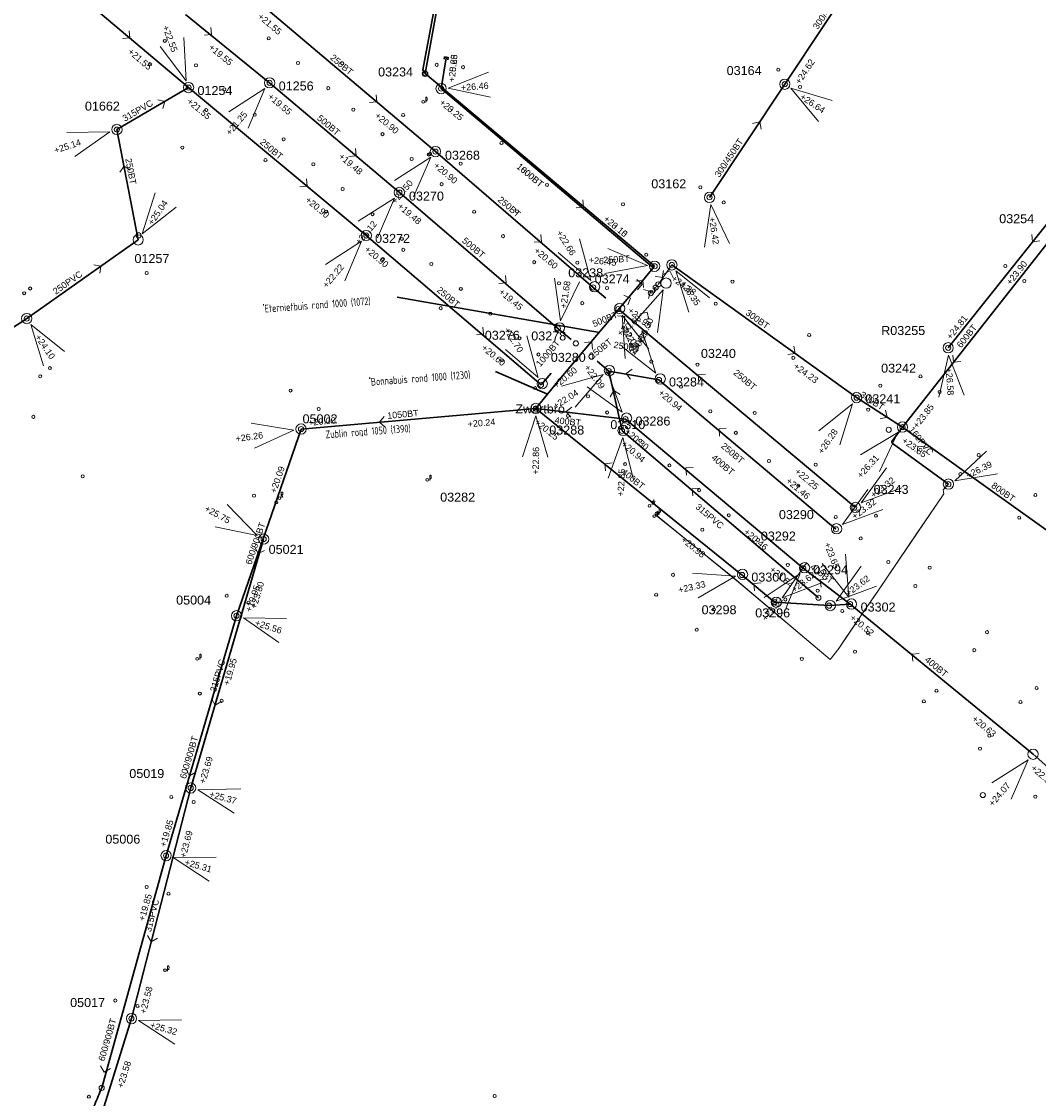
# Model space of a CAD drawing. Header units: metres. Extents: x 196788 to 198093, y 354523 to 355933.
# Tile 23 of 35: x 197238 to 197435, y 355394 to 355604. Entities that reach past the tile are written whole.
import ezdxf
from ezdxf.enums import TextEntityAlignment as Align

# ---------------------------------------------------------------- set-up
doc = ezdxf.new("R2010")
doc.units = ezdxf.units.M
doc.linetypes.add('DGN Style 3', pattern=[260.437979, 186.027128, -74.410851])
for name, color, linetype, lineweight in [('AFSTROOM', 2, 'Continuous', 0), ('BOB', 7, 'Continuous', 0), ('CODE', 1, 'Continuous', 0), ('DIAM', 7, 'Continuous', 0), ('GMGIS_STRENGEN', 3, 'Continuous', 30), ('inspectie-riool put', 2, 'Continuous', 0), ('kolk', 2, 'Continuous', 0), ('MVD', 5, 'Continuous', 0), ('persleiding', 3, 'Continuous', 0), ('PUT', 1, 'Continuous', 0), ('putdeksel algemeen', 2, 'Continuous', 0), ('rioolkast', 5, 'Continuous', 0), ('rioolputje', 7, 'Continuous', 0)]:
    doc.layers.add(name, color=color, linetype=linetype, lineweight=lineweight)
doc.styles.add('ISO', font='ISO.shx')
doc.styles.get("Standard").update_dxf_attribs({"font": 'arial.ttf'})
doc.styles.add('Style-simplex', font='simplex.shx')

# ---------------------------------------------------------------- blocks, each defined once
blk = doc.blocks.new('S360')
at = {"layer": 'inspectie-riool put', "color": 7, "linetype": 'Continuous', "lineweight": 0}
blk.add_circle((0, 0), 0.5, dxfattribs=at)
blk = doc.blocks.new('S490')
at = {"layer": 'putdeksel algemeen', "color": 7, "linetype": 'Continuous', "lineweight": 0}
blk.add_circle((0, 0), 0.263, dxfattribs=at)
blk.add_circle((0, 0), 0.263, dxfattribs=at)
at = {"layer": 'putdeksel algemeen', "color": 7, "linetype": 'Continuous', "lineweight": 0, "style": 'Style-simplex', "width": 0.428569}
blk.add_text('p', height=1.05, dxfattribs=at).set_placement((0.41, 0.18))
blk = doc.blocks.new('S590')
at = {"layer": 'rioolputje', "color": 7, "linetype": 'Continuous', "lineweight": 0}
blk.add_circle((0, 0), 0.263, dxfattribs=at)
at = {"layer": 'rioolputje', "color": 7, "linetype": 'Continuous', "lineweight": 0, "style": 'Style-simplex', "width": 0.428571}
blk.add_text('R', height=1.05, dxfattribs=at).set_placement((0.47, 0.64), align=Align.MIDDLE_CENTER)
blk = doc.blocks.new('S1142')
at = {"layer": 'rioolkast', "color": 7, "linetype": 'Continuous', "lineweight": 0}
blk.add_circle((0, 0), 0.263, dxfattribs=at)
blk.add_circle((0, 0), 0.263, dxfattribs=at)
at = {"layer": 'rioolkast', "color": 7, "linetype": 'Continuous', "lineweight": 0, "style": 'Style-simplex', "width": 0.428569}
blk.add_text('rk', height=1.05, dxfattribs=at).set_placement((0.43, 0.19))
blk = doc.blocks.new('AFSTROOM')
at = {"layer": 'AFSTROOM', "linetype": 'Continuous'}
for q in [(1, 1), (1, -1)]:
    blk.add_line((0, 0), q, dxfattribs=at)
blk = doc.blocks.new('S340')
at = {"layer": 'kolk', "color": 7, "linetype": 'Continuous', "lineweight": 0}
blk.add_circle((0, 0), 0.3, dxfattribs=at)

msp = doc.modelspace()

# ---------------------------------------------------------------- linework, layer by layer
at = {"layer": 'GMGIS_STRENGEN'}
for p, q in [((197269.51, 355604.98), (197285.87, 355591.68)), ((197467.11, 355601.98), (197417.88, 355540.11)), ((197319.23, 355590.55), (197320.25, 355596.56)), ((197357.81, 355552.43), (197360.78, 355555.97)), ((197364.13, 355556.24), (197400.08, 355530.4)), ((197357.81, 355552.43), (197342.21, 355533.86)), ((197284.78, 355548.45), (197284.6, 355548.44)), ((197305.42, 355534.22), (197305.24, 355534.21)), ((197342.21, 355533.86), (197337.69, 355528.3)), ((197303.99, 355523.02), (197303.81, 355523.01)), ((197384.11, 355490.57), (197394.71, 355489.92)), ((197394.71, 355489.92), (197398.8, 355490.23))]:
    msp.add_line(p, q, dxfattribs=at)
at = {"layer": 'GMGIS_STRENGEN', "color": 9, "linetype": 'DGN Style 3'}
for p, q in [((197350.05, 355543.11), (197310.66, 355549.95)), ((197339.94, 355531.07), (197329.8, 355535.52))]:
    msp.add_line(p, q, dxfattribs=at)
at = {"layer": 'GMGIS_STRENGEN', "flags": 128}
for points in [[(197324.2, 355637.9), (197323.77, 355637.64), (197315.66, 355594.19), (197316.12, 355593.49)], [(197319.81, 355596.26), (197319.9, 355596.72), (197320.63, 355596.58), (197320.56, 355596.16)], [(197360.78, 355555.97), (197360.3, 355555.86), (197319.23, 355590.55), (197319.23, 355590.55)], [(197417.93, 355513.58), (197407.01, 355521.52), (197406.95, 355521.87), (197409, 355524.68)]]:
    msp.add_lwpolyline(points, dxfattribs=at)
at = {"layer": 'GMGIS_STRENGEN', "linetype": 'Continuous', "flags": 128}
for points in [[(197324.2, 355637.9), (197316.12, 355593.49)], [(197386.11, 355591.41), (197409.67, 355626.93)], [(197235.72, 355619.77), (197270.11, 355590.75)], [(197283.92, 355607.28), (197318.13, 355578.29)], [(197316.12, 355593.49), (197360.78, 355555.97)], [(197256.17, 355582.61), (197270.11, 355590.75)], [(197270.11, 355590.75), (197304.68, 355561.96)], [(197285.87, 355591.68), (197311.11, 355570.34)], [(197371.46, 355569.38), (197386.11, 355591.41)], [(197260.3, 355561.1), (197256.17, 355582.61)], [(197318.13, 355578.29), (197348.83, 355551.85)], [(197311.11, 355570.34), (197341.95, 355543.89)], [(197238.62, 355545.8), (197260.3, 355561.1)], [(197304.68, 355561.96), (197338.68, 355532.91)], [(197438.79, 355562.49), (197409, 355524.68)], [(197348.83, 355551.85), (197351.31, 355549.76)], [(197399.84, 355509.04), (197353.76, 355547.61)], [(197200, 355520.53), (197238.62, 355545.8)], [(197341.95, 355543.89), (197344.52, 355541.72)], [(197351.84, 355535.58), (197349.58, 355537.48)], [(197354.43, 355523.94), (197351.84, 355535.58)], [(197361.62, 355533.85), (197351.84, 355535.58)], [(197338.68, 355532.91), (197340.62, 355535.2)], [(197396.05, 355504.79), (197361.62, 355533.85)], [(197400.08, 355530.4), (197409, 355524.68)], [(197337.69, 355528.3), (197291.98, 355524.29)], [(197355.1, 355526.23), (197337.69, 355528.3)], [(197377.79, 355495.88), (197337.69, 355528.3)], [(197389.68, 355497.19), (197355.1, 355526.23)], [(197291.98, 355524.29), (197279.43, 355487.95)], [(197392.64, 355491.46), (197354.43, 355523.94)], [(197409, 355524.68), (197450.85, 355494.73)], [(197284.71, 355502.87), (197270.52, 355454.43)], [(197384.11, 355490.57), (197377.79, 355495.88)], [(197398.8, 355490.23), (197389.68, 355497.19)], [(197434.39, 355461), (197398.8, 355490.23)], [(197279.43, 355487.95), (197265.73, 355441.26)], [(197468.09, 355431.2), (197434.39, 355461)], [(197270.52, 355454.43), (197258.99, 355409.54)], [(197265.73, 355441.26), (197253.2, 355396.05)], [(197258.99, 355409.54), (197248.34, 355375.45)]]:
    msp.add_lwpolyline(points, dxfattribs=at)
at = {"layer": 'GMGIS_STRENGEN'}
msp.add_circle((197316.12, 355593.49), 0.5, dxfattribs=at)
msp.add_rational_spline([(197253.2, 355396.05), (197248.09, 355383.78), (197242.97, 355371.5), (197241.72, 355369.03), (197243.36, 355365.73), (197244.78, 355363.7), (197246.19, 355361.66)], [1, 1, 1, 0.908273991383, 1, 1, 1], degree=2, knots=[0, 0, 0, 0.333333, 0.333333, 0.666667, 0.666667, 1, 1, 1], dxfattribs=at)
at = {"layer": 'MVD', "linetype": 'Continuous'}
for p, q in [((197264.57, 355598.78), (197269.63, 355592.08)), ((197269.63, 355592.08), (197269.19, 355600.47)), ((197328.45, 355593.76), (197320.64, 355590.66)), ((197284.96, 355590.6), (197277.92, 355586.02)), ((197281.68, 355582.86), (197284.96, 355590.6)), ((197320.64, 355590.66), (197328.84, 355588.86)), ((197395.34, 355588.23), (197387.29, 355590.63)), ((197387.29, 355590.63), (197392.63, 355584.14)), ((197254.82, 355582.17), (197246.43, 355582.01)), ((197247.95, 355577.34), (197254.82, 355582.17)), ((197317.22, 355577.21), (197310.15, 355572.67)), ((197313.89, 355569.49), (197317.22, 355577.21)), ((197263.62, 355570.28), (197261.1, 355562.27)), ((197310.2, 355569.26), (197303.13, 355564.72)), ((197306.88, 355561.54), (197310.2, 355569.26)), ((197261.1, 355562.27), (197267.67, 355567.5)), ((197371.68, 355567.99), (197370.49, 355559.67)), ((197375.34, 355560.43), (197371.68, 355567.99)), ((197303.77, 355560.88), (197296.73, 355556.3)), ((197300.49, 355553.14), (197303.77, 355560.88)), ((197348.34, 355553.18), (197346.14, 355561.29)), ((197341.99, 355558.67), (197348.34, 355553.18)), ((197359.38, 355556.13), (197351.66, 355559.44)), ((197351.12, 355554.56), (197359.38, 355556.13)), ((197371.48, 355549.82), (197364.93, 355555.07)), ((197364.93, 355555.07), (197367.42, 355547.06)), ((197341.27, 355553.69), (197342.48, 355545.38)), ((197342.48, 355545.38), (197346.13, 355552.95)), ((197362.42, 355551.41), (197356.86, 355545.11)), ((197361.33, 355543.08), (197362.42, 355551.41)), ((197359.64, 355539.81), (197354.47, 355546.43)), ((197354.47, 355546.43), (197355.05, 355538.05)), ((197245.96, 355539.37), (197239.42, 355544.63)), ((197239.42, 355544.63), (197241.9, 355536.61)), ((197338.15, 355534.31), (197335.92, 355542.41)), ((197361.04, 355535.19), (197358.43, 355543.18)), ((197331.78, 355539.78), (197338.15, 355534.31)), ((197354.41, 355540.35), (197361.04, 355535.19)), ((197417.97, 355538.7), (197416.08, 355530.52)), ((197420.98, 355530.86), (197417.97, 355538.7)), ((197350.79, 355534.91), (197342.69, 355532.67)), ((197345.33, 355528.53), (197350.79, 355534.91)), ((197354.47, 355527.55), (197351.6, 355535.45)), ((197347.68, 355532.5), (197354.47, 355527.55)), ((197399.28, 355529.23), (197392.74, 355523.96)), ((197396.8, 355521.2), (197399.28, 355529.23)), ((197290.58, 355524.09), (197282.28, 355525.41)), ((197337.67, 355526.89), (197335.09, 355518.89)), ((197340, 355518.82), (197337.67, 355526.89)), ((197282.96, 355520.54), (197290.58, 355524.09)), ((197408.06, 355523.63), (197400.86, 355519.29)), ((197404.52, 355516.01), (197408.06, 355523.63)), ((197354.57, 355522.62), (197351.73, 355514.71)), ((197356.64, 355514.48), (197354.57, 355522.62)), ((197425.31, 355519.97), (197419.2, 355514.2)), ((197405.86, 355516.72), (197400.96, 355509.9)), ((197419.2, 355514.2), (197427.49, 355515.56)), ((197402.23, 355512.54), (197397.31, 355505.73)), ((197400.96, 355509.9), (197408.84, 355512.82)), ((197283.47, 355503.55), (197277.62, 355509.58)), ((197397.31, 355505.73), (197405.19, 355508.62)), ((197275.25, 355505.27), (197283.47, 355503.55)), ((197398.57, 355491.55), (197397.93, 355499.93)), ((197390.39, 355498.32), (197385.56, 355491.45)), ((197393.36, 355498.14), (197398.57, 355491.55)), ((197376.51, 355495.68), (197368.13, 355496.24)), ((197389.07, 355496.19), (197382.11, 355491.48)), ((197385.93, 355488.4), (197389.07, 355496.19)), ((197400.98, 355497.61), (197396.07, 355490.79)), ((197369.25, 355491.46), (197376.51, 355495.68)), ((197385.56, 355491.45), (197393.41, 355494.45)), ((197396.07, 355490.79), (197403.95, 355493.7)), ((197289.18, 355487.42), (197280.78, 355487.52)), ((197280.78, 355487.52), (197287.69, 355482.74)), ((197433.47, 355459.93), (197426.38, 355455.42)), ((197430.11, 355452.23), (197433.47, 355459.93)), ((197280.28, 355454.29), (197271.88, 355454.06)), ((197271.88, 355454.06), (197278.98, 355449.56)), ((197275.49, 355440.99), (197267.09, 355440.87)), ((197267.09, 355440.87), (197274.12, 355436.27)), ((197268.75, 355409.32), (197260.36, 355409.16)), ((197260.36, 355409.16), (197267.41, 355404.6))]:
    msp.add_line(p, q, dxfattribs=at)
at = {"layer": 'persleiding'}
msp.add_line((197361.49, 355552.45), (197364.13, 355556.24), dxfattribs=at)
at = {"layer": 'persleiding', "color": 94, "linetype": 'Continuous', "lineweight": 0, "flags": 128}
msp.add_lwpolyline([(197417.93, 355513.58), (197416.93, 355512.44), (197417.06, 355511.71), (197416.8, 355511.29), (197415.12, 355508.85), (197411.88, 355504.08), (197404.31, 355492.94), (197402, 355489.54), (197397.87, 355483.46), (197396.6, 355481.58), (197394.92, 355479.46), (197377.1, 355494.52), (197360.95, 355507.63)], dxfattribs=at)
at = {"layer": 'persleiding', "flags": 128}
msp.add_lwpolyline([(197361.38, 355507.22), (197375.94, 355495.5), (197394.92, 355479.46), (197396.6, 355481.58), (197398.9, 355484.98), (197399.89, 355486.42), (197401.57, 355488.9), (197403.91, 355492.35), (197407.29, 355497.32), (197413.09, 355505.87), (197416.78, 355511.3), (197417.06, 355511.71), (197416.93, 355512.44), (197417.93, 355513.58)], dxfattribs=at)
at = {"layer": 'PUT', "linetype": 'Continuous'}
for centre in [(197285.87, 355591.68), (197386.11, 355591.41), (197270.11, 355590.75), (197319.23, 355590.55), (197256.17, 355582.61), (197318.13, 355578.29), (197311.11, 355570.34), (197371.46, 355569.38), (197304.68, 355561.96), (197260.3, 355561.1), (197360.78, 355555.97), (197364.13, 355556.24), (197349.09, 355551.98), (197363, 355552.7), (197353.97, 355547.75), (197238.62, 355545.8), (197342.27, 355543.98), (197417.88, 355540.11), (197351.98, 355535.67), (197338.91, 355533.12), (197361.86, 355534.04), (197400.08, 355530.4), (197337.69, 355528.3), (197355.32, 355526.42), (197291.98, 355524.29), (197409, 355524.68), (197354.64, 355524.03), (197417.93, 355513.58), (197399.84, 355509.04), (197396.18, 355504.88), (197284.71, 355502.87), (197389.95, 355497.29), (197377.89, 355496.01), (197384.45, 355490.58), (197394.95, 355489.94), (197399.08, 355490.23), (197279.44, 355487.95), (197434.39, 355461), (197270.52, 355454.43), (197265.73, 355441.26), (197259, 355409.54)]:
    msp.add_circle(centre, 1, dxfattribs=at)

# ---------------------------------------------------------------- block references
at = {"layer": 'AFSTROOM'}
for p, rotation in [((197258.65, 355600.42), 139.8), ((197274.59, 355601.07), 140.2), ((197265.47, 355588.04), 210.3), ((197306.73, 355587.95), 139.7), ((197381.23, 355584.07), 236.3999999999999), ((197302.7, 355577.46), 139.8), ((197257.55, 355575.44), 280.9), ((197293.16, 355571.56), 140.2), ((197346.93, 355567.5), 140.2), ((197346.93, 355567.5), 140.2), ((197338.77, 355560.75), 139.6), ((197434.29, 355560.74), 51.50000000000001), ((197253.07, 355556), 215.2), ((197362.26, 355553.79), 124.1), ((197363.75, 355555.06), 252.3), ((197331.88, 355552.77), 139.8), ((197358.51, 355553.23), 230.3), ((197358.36, 355552.46), 182.9999999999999), ((197356.09, 355549.79), 202.8), ((197359.99, 355551.05), 208.7), ((197354.97, 355546.17), 219.1), ((197359.33, 355547.02), 237.1), ((197327.5, 355542.73), 139.9), ((197348.54, 355541.27), 230.0999999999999), ((197388.09, 355539.01), 144.3), ((197418.93, 355537.28), 51.8), ((197355.27, 355535.13), 350.6), ((197369.26, 355534.85), 319.8), ((197352.87, 355531.79), 282.8999999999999), ((197343.56, 355527.68), 353.9), ((197406.02, 355526.59), 147.3), ((197307.22, 355525.63), 5), ((197373.3, 355524.32), 319.7), ((197411.98, 355520.98), 308.8000000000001), ((197351.09, 355517.54), 321.1999999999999), ((197366.86, 355516.71), 319.9), ((197368.07, 355512.67), 319.8), ((197283.62, 355500.06), 71), ((197393, 355494.94), 322.3), ((197380.07, 355494.2), 320.4), ((197410.85, 355480.49), 320.4), ((197275.25, 355470.58), 73.7), ((197270.3, 355456.82), 73.6), ((197262.84, 355424.5), 75.6), ((197253.67, 355399.13), 74)]:
    msp.add_blockref('AFSTROOM', p, dxfattribs=dict(at, rotation=rotation))
at = {"layer": 'inspectie-riool put', "color": 7, "linetype": 'Continuous', "lineweight": 0}
for p in [(197285.87, 355591.68), (197270.11, 355590.75), (197319.24, 355590.55), (197386.11, 355591.42), (197256.15, 355582.57), (197318.13, 355578.29), (197311.11, 355570.34), (197371.45, 355569.4), (197260.38, 355562), (197304.68, 355561.96), (197364.13, 355556.24), (197360.78, 355555.97), (197348.83, 355551.85), (197360.98, 355551.84), (197361.49, 355552.45), (197360.04, 355550.74), (197353.7, 355547.65), (197238.62, 355545.8), (197341.95, 355543.89), (197345.45, 355540.97), (197417.88, 355540.11), (197348.5, 355538.38), (197351.84, 355535.58), (197361.62, 355533.85), (197338.68, 355532.91), (197400.08, 355530.4), (197337.69, 355528.3), (197355.1, 355526.23), (197409, 355524.68), (197291.98, 355524.29), (197354.43, 355523.94), (197406.32, 355524.15), (197417.91, 355513.55), (197399.61, 355508.99), (197396.05, 355504.79), (197284.71, 355502.87), (197377.79, 355495.88), (197389.68, 355497.19), (197392.64, 355491.46), (197384.11, 355490.57), (197394.71, 355489.92), (197398.8, 355490.23), (197279.43, 355487.95), (197270.52, 355454.43), (197424.63, 355453.05), (197265.73, 355441.26), (197258.99, 355409.54), (197253.2, 355396.05)]:
    msp.add_blockref('S360', p, dxfattribs=at)
at = {"layer": 'kolk', "color": 7, "linetype": 'Continuous', "lineweight": 0}
for p in [(197285.71, 355600.33), (197265.49, 355599.84), (197262.6, 355595.31), (197271.56, 355595.1), (197291.41, 355595.55), (197300.03, 355595.46), (197318.38, 355595.18), (197323.51, 355594.73), (197384.83, 355594.22), (197277.07, 355590.42), (197297.29, 355590.64), (197389.05, 355590.87), (197273.56, 355586.37), (197302.16, 355586.46), (197282.98, 355585.46), (197311.86, 355585.4), (197307.84, 355581.69), (197288.59, 355580.7), (197330.99, 355579.95), (197268.91, 355579.08), (197316.84, 355577.72), (197317.08, 355577.85), (197285.07, 355576.65), (197294.37, 355575.82), (197313.51, 355576.84), (197323.03, 355575.95), (197300.08, 355571.01), (197319.33, 355571.95), (197339.85, 355571.81), (197369.66, 355571.35), (197354.64, 355568.03), (197374.22, 355568.4), (197296.88, 355566.62), (197305.9, 355566.1), (197325.66, 355566.6), (197334, 355566.65), (197311.61, 355561.3), (197331.29, 355561.84), (197311.88, 355559.17), (197307.91, 355557.35), (197317.35, 355556.42), (197337.35, 355556.78), (197345.75, 355556.66), (197359.16, 355558.21), (197261.97, 355554.66), (197428.99, 355556.02), (197342.16, 355552.66), (197375.93, 355552.98), (197432.7, 355553.11), (197238.13, 355550.73), (197239.29, 355551.64), (197323.08, 355551.57), (197351.51, 355551.74), (197319.16, 355547.82), (197346.71, 355548.8), (197372.64, 355548.68), (197328.8, 355546.74), (197334.48, 355541.97), (197390.84, 355542.59), (197356.17, 355540.76), (197331.09, 355537.68), (197338.17, 355538.8), (197360.13, 355537.44), (197387.76, 355538.16), (197243.13, 355536.15), (197369.12, 355536.83), (197241.25, 355534.56), (197412.5, 355534.54), (197289.95, 355531.78), (197337.51, 355532.26), (197365.91, 355532.52), (197404.67, 355532.74), (197416.23, 355531.51), (197347.8, 355530.67), (197295.42, 355528.21), (197343.91, 355526.86), (197351.53, 355527.52), (197371.6, 355527.73), (197380.26, 355527.42), (197402.32, 355528.08), (197239.91, 355526.67), (197376.57, 355523.55), (197358, 355522.03), (197423.81, 355519.23), (197355.03, 355517.47), (197363.66, 355517.21), (197383.02, 355518.07), (197392.12, 355517.35), (197249.51, 355515.09), (197420.25, 355515.52), (197369.43, 355512.39), (197388.72, 355513.25), (197282.85, 355511.32), (197434.86, 355511.44), (197287.16, 355510.02), (197375.2, 355507.52), (197396.02, 355507.17), (197403.82, 355507.41), (197431.71, 355507.04), (197370.05, 355504.7), (197380.88, 355502.7), (197400.87, 355503), (197386.69, 355497.84), (197406.26, 355498.42), (197364.36, 355495.91), (197414.29, 355497.3), (197411.51, 355493.75), (197277.52, 355491.84), (197361.08, 355492.05), (197392.51, 355492.85), (197281.77, 355490.49), (197372.29, 355489.2), (197386.21, 355491.12), (197397.27, 355488.87), (197368.96, 355485.22), (197402.27, 355484.61), (197425.44, 355484.75), (197399.75, 355480.97), (197422.96, 355481.25), (197389.41, 355479.54), (197272.29, 355472.81), (197415.61, 355473.36), (197435.08, 355473.88), (197276.54, 355471.4), (197413.15, 355471.29), (197431.95, 355471.15), (197425.9, 355464.61), (197424.09, 355462.09), (197266.73, 355452.66), (197271.1, 355451.69), (197434.83, 355452.75), (197261.95, 355435.16), (197266.2, 355433.85), (197255.85, 355413.07), (197260.18, 355411.98), (197250.71, 355394.33), (197329.64, 355394.47)]:
    msp.add_blockref('S340', p, dxfattribs=at)
at = {"layer": 'putdeksel algemeen', "color": 7, "linetype": 'Continuous', "lineweight": 0}
for p in [(197315.73, 355587.99), (197360.26, 355550.97), (197316.53, 355514.43), (197360.71, 355507.36), (197361.15, 355507.85), (197271.78, 355479.59), (197265.52, 355418.95)]:
    msp.add_blockref('S490', p, dxfattribs=at)
at = {"layer": 'rioolkast', "color": 7, "linetype": 'Continuous', "lineweight": 0}
msp.add_blockref('S1142', (197359.79, 355509.35), dxfattribs=at)
at = {"layer": 'rioolputje', "color": 7, "linetype": 'Continuous', "lineweight": 0}
msp.add_blockref('S590', (197287.79, 355510.86), dxfattribs=at)

# ---------------------------------------------------------------- texts
at = {"layer": 'BOB'}
for s, rotation, p in [('+21.55', 319.7, (197283.45, 355604.4)), ('+19.55', 320.2, (197273.89, 355598.39)), ('+21.55', 319.8, (197258.19, 355597.55)), ('+25.68', 84, (197321.87, 355591.78)), ('+20.25', 84, (197321.87, 355591.78)), ('+24.62', 56.4, (197389.03, 355591.28)), ('+21.55', 320.2, (197269.67, 355587.87)), ('+19.55', 319.8, (197285.4, 355588.8)), ('+20.25', 320.2, (197318.78, 355587.67)), ('+23.25', 320.2, (197318.78, 355587.67)), ('+20.90', 319.7, (197306.22, 355585.11)), ('+19.48', 319.8, (197299.19, 355577.15)), ('+20.90', 319.6, (197317.66, 355575.41)), ('+20.90', 320.2, (197292.71, 355568.68)), ('+19.48', 319.8, (197310.64, 355567.47)), ('+20.15', 320.2, (197350.72, 355564.99)), ('+23.10', 320.2, (197350.72, 355564.99)), ('+20.90', 319.9, (197304.22, 355559.08)), ('+20.60', 319.6, (197337.19, 355558.82)), ('+23.90', 51.8, (197430.04, 355552.2)), ('+24.28', 324.3, (197363.89, 355553.34)), ('+19.45', 319.8, (197330.35, 355550.79)), ('+20.60', 39.1, (197354.1, 355542.24)), ('+21.95', 319.8, (197355.43, 355547.17)), ('+24.81', 51.5, (197418.42, 355541.6)), ('+20.60', 319.9, (197326.98, 355539.91)), ('+20.60', 39.1, (197341.65, 355532.12)), ('+24.23', 324.3, (197387.65, 355536.25)), ('+20.94', 319.7, (197361.38, 355531.16)), ('+23.85', 51.8, (197411.89, 355524.31)), ('+20.00', 5, (197293.43, 355524.92)), ('+20.24', 5, (197324.46, 355524.63)), ('+20.25', 321.2, (197337.29, 355525.41)), ('+20.30', 319.9, (197354.85, 355523.54)), ('+20.94', 319.8, (197354.17, 355521.16)), ('+23.85', 324.4, (197408.76, 355521.77)), ('+20.09', 71, (197287.1, 355511.69)), ('+22.25', 319.8, (197387.91, 355515.84)), ('+21.46', 319.7, (197386.22, 355514)), ('+20.46', 319.9, (197378.01, 355504.07)), ('+20.98', 321.2, (197365.8, 355502.51)), ('+21.54', 319.8, (197383.02, 355496.75)), ('+19.95', 71, (197282.29, 355488.55)), ('+23.80', 73.7, (197283.32, 355489.21)), ('+20.52', 320.4, (197398.64, 355487.35)), ('+19.95', 73.6, (197278.03, 355474.29)), ('+20.63', 320.4, (197422.4, 355467.68)), ('+23.69', 73.7, (197273.34, 355455.17)), ('+22.58', 318.5, (197433.86, 355458.13)), ('+19.85', 73.6, (197265.67, 355442.84)), ('+23.69', 75.6, (197269.58, 355440.73)), ('+19.85', 74, (197261.53, 355428.42)), ('+23.58', 75.6, (197261.79, 355410.37)), ('+23.58', 72.6, (197257.35, 355395.91))]:
    msp.add_text(s, height=1.25, rotation=rotation, dxfattribs=at).set_placement(p)
at = {"layer": 'CODE'}
for s, p in [('03234', (197306.98, 355592.92)), ('03164', (197374.79, 355593.19)), ('01254', (197271.84, 355589.31)), ('01256', (197287.64, 355590.19)), ('01662', (197249.94, 355586.27)), ('03268', (197319.99, 355576.71)), ('03162', (197360.13, 355571.15)), ('03270', (197312.98, 355568.76)), ('03254', (197427.81, 355564.36)), ('03272', (197306.39, 355560.52)), ('01257', (197259.58, 355556.6)), ('03238', (197343.97, 355553.83)), ('03274', (197349.11, 355552.63)), ('R03255', (197404.85, 355542.59)), ('03276', (197327.74, 355541.67)), ('03278', (197336.77, 355541.54)), ('03240', (197369.78, 355538.14)), ('03280', (197340.58, 355537.37)), ('03242', (197404.84, 355535.27)), ('03284', (197363.57, 355532.58)), ('03241', (197401.77, 355529.31)), ('05002', (197292.28, 355525.41)), ('Zwartbro', (197333.68, 355527.33)), ('03310', (197352.16, 355524.28)), ('03286', (197357.05, 355524.97)), ('03288', (197340.28, 355523.22)), ('03243', (197403.38, 355511.67)), ('03282', (197319.06, 355510.16)), ('03290', (197384.95, 355506.76)), ('03292', (197381.44, 355502.59)), ('05021', (197285.68, 355500)), ('03294', (197391.6, 355496.02)), ('03300', (197379.59, 355494.6)), ('05004', (197267.69, 355490.13)), ('03298', (197369.91, 355488.24)), ('03302', (197400.85, 355488.77)), ('03296', (197380.34, 355487.63)), ('05019', (197258.58, 355456.37)), ('05006', (197253.92, 355443.59)), ('05017', (197247.07, 355411.79))]:
    msp.add_text(s, height=1.75, dxfattribs=at).set_placement(p)
at = {"layer": 'DIAM'}
for s, rotation, p in [('300/450BT', 56.4, (197392.5, 355601.94)), ('250BT', 319.7, (197297.53, 355596.4)), ('315PVC', 30.3, (197257.71, 355584.09)), ('500BT', 319.8, (197294.99, 355584.62)), ('250BT', 320.2, (197283.87, 355579.94)), ('300/450BT', 56.4, (197373.38, 355573.18)), ('250BT', 280.9, (197257.78, 355576.86)), ('1000BT', 320.2, (197333.79, 355575.18)), ('800BT', 320.2, (197334.56, 355574.54)), ('250BT', 319.6, (197330.13, 355568.75)), ('500BT', 319.8, (197323.19, 355560.77)), ('250BT', 3, (197350.82, 355556.58)), ('250PVC', 35.2, (197244.27, 355550.4)), ('250BT', 319.9, (197318.29, 355551.14)), ('500BT', 22.8, (197348.99, 355544.1)), ('300BT', 324.3, (197378.33, 355546.65)), ('600BT', 51.8, (197420.41, 355539.97)), ('250BT', 39.1, (197348.65, 355537.82)), ('250BT', 57.1, (197356.87, 355538.63)), ('1000BT', 50.1, (197338.53, 355536.31)), ('250BT', 350.6, (197352.72, 355540.11)), ('250BT', 319.8, (197375.98, 355535.06)), ('300BT', 327.3, (197400.6, 355530.66)), ('1050BT', 5, (197308.81, 355526.27)), ('400BT', 353.9, (197341.27, 355525.41)), ('160PVC', 308.8, (197410.1, 355524.12)), ('250BT', 319.7, (197373.59, 355520.79)), ('400BT', 319.9, (197371.7, 355518.52)), ('400BT', 321.2, (197354.2, 355515.68)), ('800BT', 324.4, (197426.15, 355513.02)), ('315PVC', 319.8, (197368.6, 355508.95)), ('600/900BT', 71, (197282.3, 355497.78)), ('400BT', 322.3, (197390.87, 355497.22)), ('315PVC', 73.7, (197275.45, 355473.03)), ('400BT', 320.4, (197413.2, 355479.19)), ('600/900BT', 73.6, (197269.57, 355456.11)), ('315PVC', 75.6, (197262.78, 355426.3)), ('600/900BT', 74, (197253.72, 355401.15))]:
    msp.add_text(s, height=1.25, rotation=rotation, dxfattribs=at).set_placement(p)
at = {"layer": 'GMGIS_STRENGEN', "char_height": 1.5, "attachment_point": 7, "rotation": 4.214, "line_spacing_factor": 0.722892, "style": 'ISO'}
for s, insert in [('\\H1x;\\W0.833333;Eternietbuis rond 1000 (1072)', (197284.99, 355546.81)), ('\\H1x;\\W0.833333;Bonnabuis rond 1000 (1230)', (197305.64, 355532.58)), ('\\H1x;\\W0.833333;Zublin rond 1050 (1390)', (197296.82, 355522.33))]:
    msp.add_mtext(s, dxfattribs=dict(at, insert=insert))
at = {"layer": 'MVD'}
for s, rotation, p in [('+22.55', 290, (197265, 355602.58)), ('+26.46', 4.6, (197323.14, 355590.11)), ('+26.64', 326.4, (197388.92, 355588.65)), ('+21.25', 50, (197278.18, 355581.34)), ('+25.14', 18.1, (197244.17, 355577.91)), ('+22.50', 49.7, (197310.38, 355567.99)), ('+25.04', 55.5, (197263.11, 355563.86)), ('+26.42', 278.9, (197371.31, 355565.45)), ('+21.12', 49.8, (197303.37, 355560.03)), ('+22.66', 302.1, (197341.61, 355562.48)), ('+26.45', 353.7, (197347.91, 355556.63)), ('+22.22', 50, (197296.99, 355551.62)), ('+21.68', 81.3, (197343.6, 355547.69)), ('+26.35', 304.3, (197365.69, 355552.63)), ('+22.08', 305.1, (197353.84, 355544.13)), ('+22.74', 291, (197354.65, 355543.87)), ('+26.30', 65.6, (197358.37, 355540.67)), ('+24.10', 304.2, (197240.18, 355542.18)), ('+22.70', 302.4, (197331.39, 355543.58)), ('+22.09', 306.9, (197346.99, 355536.26)), ('+26.58', 274, (197417.4, 355536.2)), ('+22.04', 32.5, (197341.53, 355528.13)), ('+26.26', 8, (197279.34, 355521.76)), ('+26.28', 55.8, (197393.47, 355519.33)), ('+22.86', 89.1, (197338.24, 355515.42)), ('+26.31', 48.1, (197400.96, 355514.6)), ('+26.39', 26.3, (197421.73, 355514.62)), ('+22.85', 87.3, (197354.77, 355511.15)), ('+23.32', 37.3, (197403.37, 355510.79)), ('+23.32', 37.2, (197399.72, 355506.61)), ('+25.75', 331.2, (197273.08, 355508.42)), ('+23.65', 291.3, (197393.7, 355501.95)), ('+23.62', 37.9, (197387.96, 355492.37)), ('+23.33', 13.2, (197365.53, 355492.33)), ('+23.62', 37.3, (197398.48, 355491.68)), ('+23.62', 51.1, (197382.46, 355486.81)), ('+25.56', 342.3, (197282.89, 355486.06)), ('+24.07', 49.4, (197426.59, 355450.74)), ('+25.37', 344.6, (197274.05, 355452.68)), ('+25.31', 343.8, (197269.24, 355439.46)), ('+25.32', 344.1, (197262.51, 355407.76))]:
    msp.add_text(s, height=1.25, rotation=rotation, dxfattribs=at).set_placement(p)

doc.saveas('drawing.dxf')
